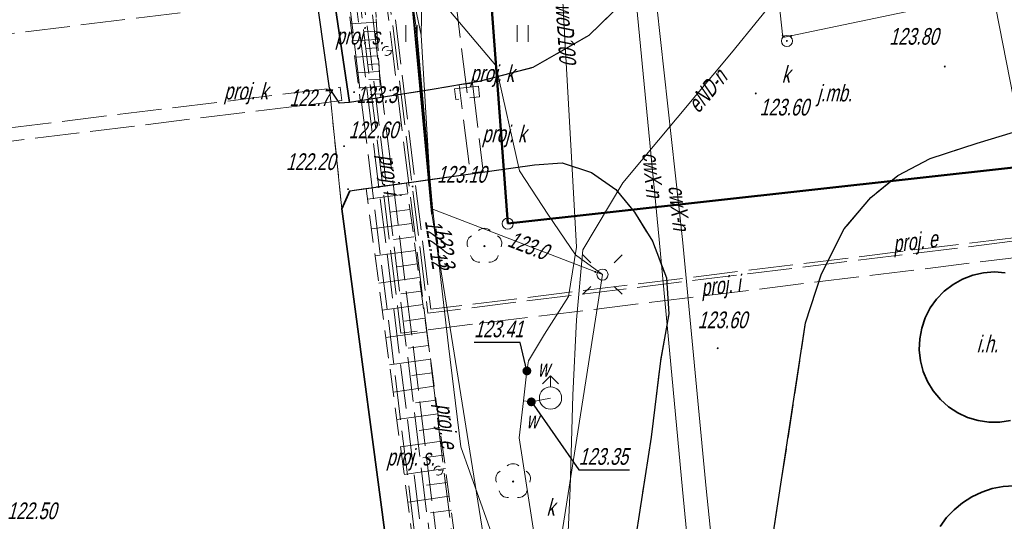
# Model space of a CAD drawing. Extents: x 7463256 to 7464485, y 5957341 to 5958260.
# Tile 9 of 256: x 7463279 to 7463323, y 5957462 to 5957484. Entities that reach past the tile are written whole.
import ezdxf
from ezdxf.enums import TextEntityAlignment as Align

# ---------------------------------------------------------------- set-up
doc = ezdxf.new("R2010")
doc.units = 0
doc.header["$MEASUREMENT"] = 0
for name, pattern in [('1.5_0.5', [2, 1.5, -0.5]), ('l219_500', [0]), ('mz1.0_0.5', [1.5, 1, -0.5]), ('mz1.25_0.5', [1.75, 1.25, -0.5]), ('mz2.0_0.5', [2.5, 2, -0.5])]:
    doc.linetypes.add(name, pattern=pattern)
doc.layers.get('0').update_dxf_attribs({"color": 2, "linetype": 'CONTINUOUS', "lineweight": 5})
for name, color, linetype in [('000 Inne (niezydentyfikowane)', 7, 'CONTINUOUS'), ('202-Punkt graniczny stabilizowany trwale', 7, 'CONTINUOUS'), ('219-Linia granicy', 7, 'CONTINUOUS'), ('drzewo liściaste (punkt)', 7, 'CONTINUOUS'), ('hydrant (punkt)', 7, 'CONTINUOUS'), ('inna budowla hydrotechniczna (powierzchnia)', 7, 'CONTINUOUS'), ('inna budowla hydrotechniczna (powierzchnia)-Atr17', 7, 'CONTINUOUS'), ('jezdnia (powierzchnia)', 7, 'CONTINUOUS'), ('jezdnia (powierzchnia)-Atr17', 7, 'CONTINUOUS'), ('krawężnik (linia)', 7, 'CONTINUOUS'), ('latarnia na słupie lub maszcie (punkt)', 7, 'CONTINUOUS'), ('ogrodzenie trwałe (linia)', 7, 'CONTINUOUS'), ('plac (powierzchnia)', 7, 'CONTINUOUS'), ('przewód ciepłowniczy (linia)', 7, 'CONTINUOUS'), ('przewód ciepłowniczy (linia)-Atr1', 7, 'CONTINUOUS'), ('przewód ciepłowniczy - projektowany lub w budowie (linia) - ob. projektowany', 7, 'CONTINUOUS'), ('przewód elektroenergetyczny (linia)', 7, 'CONTINUOUS'), ('przewód elektroenergetyczny (linia)-Atr1', 7, 'CONTINUOUS'), ('przewód elektroenergetyczny - projektowany lub w budowie (linia) - ob. projektowany', 7, 'CONTINUOUS'), ('przewód elektroenergetyczny - projektowany lub w budowie (linia) - ob. projektowany-Atr1', 7, 'CONTINUOUS'), ('przewód inny - projektowany lub w budowie (linia) - ob. projektowany', 7, 'CONTINUOUS'), ('przewód inny - projektowany lub w budowie (linia) - ob. projektowany-Atr1', 7, 'CONTINUOUS'), ('przewód kanalizacyjny (linia)', 7, 'CONTINUOUS'), ('przewód kanalizacyjny - projektowany lub w budowie (linia) - ob. projektowany', 7, 'CONTINUOUS'), ('przewód telekomunikacyjny (linia)', 7, 'CONTINUOUS'), ('przewód wodociągowy (linia)', 7, 'CONTINUOUS'), ('przewód wodociągowy (linia)-Atr1', 7, 'CONTINUOUS'), ('punkt o określonej wysokości (sieć elektroenergetyczna)', 7, 'CONTINUOUS'), ('punkt o określonej wysokości (sieć elektroenergetyczna)-Atr2', 7, 'CONTINUOUS'), ('punkt o określonej wysokości (sieć kanalizacyjna)', 7, 'CONTINUOUS'), ('punkt o określonej wysokości (sieć telekomunikacyjna)', 7, 'CONTINUOUS'), ('punkt o określonej wysokości (sieć telekomunikacyjna)-Atr2', 7, 'CONTINUOUS'), ('punkt o określonej wysokości (sieć wodociągowa)', 7, 'CONTINUOUS'), ('punkt o określonej wysokości (sieć wodociągowa)-Atr2', 7, 'CONTINUOUS'), ('punkt wysokościowy naturalny', 7, 'CONTINUOUS'), ('punkt wysokościowy naturalny-Atr2', 7, 'CONTINUOUS'), ('punkt wysokościowy sztuczny', 7, 'CONTINUOUS'), ('punkt wysokościowy sztuczny-Atr2', 7, 'CONTINUOUS'), ('rura ochronna - przewód elektroenergetyczny (linia)', 7, 'CONTINUOUS'), ('rura ochronna - przewód telekomunikacyjny (linia)', 7, 'CONTINUOUS'), ('skarpa nieumocniona (powierzchnia)', 7, 'CONTINUOUS'), ('studzienka okrągła - przewód kanalizacyjny (punkt)', 7, 'CONTINUOUS'), ('studzienka okrągła - przewód kanalizacyjny (punkt)-Atr17', 7, 'CONTINUOUS'), ('słup (punkt)', 7, 'CONTINUOUS'), ('słup lub maszt - projektowany lub w budowie (punkt) - ob. projektowany', 7, 'CONTINUOUS'), ('słup lub maszt - projektowany lub w budowie (punkt) - ob. projektowany-Atr17', 7, 'CONTINUOUS'), ('trawnik (powierzchnia)', 7, 'CONTINUOUS'), ('trawnik (powierzchnia) - symbol', 7, 'CONTINUOUS'), ('urządzenie techniczne projektowane lub w budowie (sieć kanalizacyjna) - powierzchnia - ob. projektowany', 7, 'CONTINUOUS'), ('urządzenie techniczne projektowane lub w budowie (sieć kanalizacyjna) - powierzchnia - ob. projektowany-Atr17', 7, 'CONTINUOUS'), ('zasuwa - siec wodociągowa (punkt)', 7, 'CONTINUOUS'), ('zasuwa - siec wodociągowa (punkt)-Atr17', 7, 'CONTINUOUS')]:
    doc.layers.add(name, color=color, linetype=linetype)
doc.styles.get("Standard").update_dxf_attribs({"font": 'txt', "width": 0.75})
doc.linetypes.add('902-500', pattern='A,3.75,0,[1,ksztalty.shx,S=0.5,R=0,X=0,Y=0],3.75', length=7.5)

# ---------------------------------------------------------------- blocks, each defined once
blk = doc.blocks.new('PW02')
at = {"linetype": 'Continuous', "lineweight": 13}
h = blk.add_hatch(color=0, dxfattribs=at)
edge = h.paths.add_edge_path()
edge.add_arc((0, 0), 0.045, 0, 360)
blk = doc.blocks.new('PW01')
at = {"linetype": 'Continuous', "lineweight": 13}
h = blk.add_hatch(color=0, dxfattribs=at)
edge = h.paths.add_edge_path()
edge.add_arc((0, 0), 0.045, 0, 360)
blk = doc.blocks.new('OP021')
at = {"linetype": 'Continuous', "lineweight": 13}
h = blk.add_hatch(color=0, dxfattribs=at)
edge = h.paths.add_edge_path()
edge.add_arc((0, 0), 0.05, 0, 360)
at = {"color": 0, "linetype": 'Continuous', "lineweight": 13}
for centre, start, end in [((-0.38, 0.124), 121.308, 202.548), ((0, 0.4), 49.272, 130.728), ((0.38, 0.124), 337.452, 58.692), ((-0.235, -0.324), 193.221, 274.871), ((0.235, -0.324), 265.129, 346.779)]:
    blk.add_arc(centre, 0.4, start, end, dxfattribs=at)
blk = doc.blocks.new('US25')
at = {"linetype": 'Continuous', "lineweight": 0}
h = blk.add_hatch(color=0, dxfattribs=at)
edge = h.paths.add_edge_path()
edge.add_arc((0, 0), 0.2, 0, 360)
blk = doc.blocks.new('US02')
at = {"color": 0, "linetype": 'Continuous', "lineweight": 13}
for p, q in [((0, 1), (-0.353, 0.647)), ((0, 0.5), (0, 1)), ((0, 1), (0.354, 0.647))]:
    blk.add_line(p, q, dxfattribs=at)
blk.add_circle((0, 0), 0.5, dxfattribs=at)
blk = doc.blocks.new('SM04')
at = {"color": 0, "linetype": 'Continuous', "lineweight": 13}
blk.add_circle((0, 0), 0.25, dxfattribs=at)
blk = doc.blocks.new('SM011')
at = {"color": 0, "linetype": 'Continuous', "lineweight": 13}
for p, q in [((-0.53, 0.531), (-0.883, 0.884)), ((0.531, 0.531), (0.884, 0.884)), ((-0.53, -0.53), (-0.883, -0.883)), ((0.531, -0.53), (0.884, -0.883))]:
    blk.add_line(p, q, dxfattribs=at)
blk = doc.blocks.new('US15')
at = {"color": 0, "linetype": 'Continuous', "lineweight": 13}
blk.add_circle((0, 0), 0.25, dxfattribs=at)
blk = doc.blocks.new('TU04')
at = {"color": 0, "linetype": 'Continuous', "lineweight": 13}
for p, q in [((0, 0), (0, 0.75)), ((0.5, 0), (0.5, 0.75))]:
    blk.add_line(p, q, dxfattribs=at)
blk = doc.blocks.new('US01P')
at = {"color": 0, "linetype": 'Continuous', "lineweight": 13}
for points in [[(0.082, 0.181), (0.072, 0.186), (0.034, 0.197), (-0.006, 0.2), (-0.046, 0.194), (-0.084, 0.182), (-0.118, 0.161), (-0.148, 0.135), (-0.172, 0.103), (-0.189, 0.066), (-0.198, 0.028), (-0.2, -0.001)], [(-0.082, -0.182), (-0.061, -0.191), (-0.022, -0.199), (0.018, -0.199), (0.057, -0.192), (0.094, -0.177), (0.127, -0.155), (0.155, -0.126), (0.177, -0.093), (0.192, -0.056), (0.199, -0.016), (0.2, 0)]]:
    blk.add_lwpolyline(points, dxfattribs=at)
blk = doc.blocks.new('202')
at = {"color": 0, "linetype": 'Continuous', "lineweight": 0}
blk.add_circle((0, 0), 0.25, dxfattribs=at)

msp = doc.modelspace()

# ---------------------------------------------------------------- linework, layer by layer
at = {"layer": '000 Inne (niezydentyfikowane)', "color": 7, "linetype": 'Continuous', "lineweight": 13}
for p, q in [((7463294.68, 5957484.26), (7463293.52, 5957484.19)), ((7463294.7, 5957483.86), (7463294.13, 5957483.83)), ((7463294.72, 5957483.48), (7463293.61, 5957483.42)), ((7463294.74, 5957483.11), (7463294.2, 5957483.08)), ((7463294.76, 5957482.75), (7463293.71, 5957482.69)), ((7463294.8, 5957482.04), (7463293.79, 5957481.99)), ((7463294.78, 5957482.39), (7463294.27, 5957482.36)), ((7463294.82, 5957481.7), (7463294.33, 5957481.68)), ((7463294.84, 5957481.37), (7463293.88, 5957481.32)), ((7463294.86, 5957481.05), (7463294.39, 5957481.02)), ((7463296.09, 5957476.55), (7463294.27, 5957476.31)), ((7463296.18, 5957475.85), (7463295.28, 5957475.73)), ((7463296.27, 5957475.22), (7463294.45, 5957474.98)), ((7463296.35, 5957474.61), (7463295.44, 5957474.49)), ((7463296.44, 5957474), (7463294.61, 5957473.76)), ((7463296.52, 5957473.4), (7463295.61, 5957473.27)), ((7463296.6, 5957472.79), (7463294.78, 5957472.54)), ((7463296.69, 5957472.18), (7463295.77, 5957472.05)), ((7463296.77, 5957471.57), (7463294.94, 5957471.32)), ((7463296.85, 5957470.96), (7463295.94, 5957470.83)), ((7463296.94, 5957470.35), (7463295.1, 5957470.1)), ((7463297.02, 5957469.74), (7463296.1, 5957469.61)), ((7463297.1, 5957469.12), (7463295.26, 5957468.87)), ((7463297.19, 5957468.51), (7463296.27, 5957468.38)), ((7463297.27, 5957467.9), (7463295.43, 5957467.64)), ((7463297.36, 5957467.28), (7463296.43, 5957467.16)), ((7463297.44, 5957466.67), (7463295.59, 5957466.41)), ((7463297.52, 5957466.05), (7463296.6, 5957465.92)), ((7463297.61, 5957465.43), (7463295.75, 5957465.18)), ((7463297.69, 5957464.81), (7463296.76, 5957464.69)), ((7463297.78, 5957464.2), (7463295.92, 5957463.94)), ((7463297.86, 5957463.58), (7463296.93, 5957463.45)), ((7463297.95, 5957462.96), (7463296.08, 5957462.7)), ((7463298.03, 5957462.34), (7463297.1, 5957462.21))]:
    msp.add_line(p, q, dxfattribs=at)
at = {"layer": '219-Linia granicy', "color": 3, "linetype": 'l219_500', "lineweight": 50, "flags": 128}
for points in [[(7463300.58, 5957475.21), (7463298.37, 5957504.88)], [(7463373.25, 5957483.26), (7463300.58, 5957475.21)]]:
    msp.add_lwpolyline(points, dxfattribs=at)
at = {"layer": 'inna budowla hydrotechniczna (powierzchnia)', "color": 7, "linetype": 'Continuous', "lineweight": 35, "flags": 128}
for points in [[(7463323.19, 5957466.36), (7463322.71, 5957466.29), (7463322.21, 5957466.29), (7463321.73, 5957466.36), (7463321.25, 5957466.5), (7463320.81, 5957466.71), (7463320.39, 5957466.98), (7463320.03, 5957467.31), (7463319.71, 5957467.69), (7463319.45, 5957468.11), (7463319.26, 5957468.57), (7463319.14, 5957469.05), (7463319.08, 5957469.54), (7463319.1, 5957470.03), (7463319.19, 5957470.51), (7463319.35, 5957470.98), (7463319.57, 5957471.42), (7463319.86, 5957471.82), (7463320.2, 5957472.18), (7463320.6, 5957472.48), (7463321.03, 5957472.72), (7463321.49, 5957472.9), (7463321.97, 5957473), (7463322.46, 5957473.04), (7463322.95, 5957473)], [(7463320.02, 5957461.6), (7463320.31, 5957462), (7463320.65, 5957462.35), (7463321.03, 5957462.67), (7463321.45, 5957462.93), (7463321.89, 5957463.14), (7463322.36, 5957463.3), (7463322.85, 5957463.39), (7463323.34, 5957463.42), (7463323.83, 5957463.39), (7463324.32, 5957463.3), (7463324.79, 5957463.14), (7463325.23, 5957462.93), (7463325.65, 5957462.67), (7463326.03, 5957462.35), (7463326.37, 5957462), (7463326.66, 5957461.6)]]:
    msp.add_lwpolyline(points, dxfattribs=at)
at = {"layer": 'jezdnia (powierzchnia)', "color": 7, "linetype": '1.5_0.5', "lineweight": 18, "flags": 128}
msp.add_lwpolyline([(7463317.15, 5957348.145), (7463316.98, 5957349.48), (7463316.09, 5957356.08), (7463314.64, 5957367.19), (7463312.31, 5957384.69), (7463310.67, 5957397.23), (7463309.43, 5957406.17), (7463308.8, 5957411.03), (7463306.95, 5957425.69), (7463305.51, 5957436.41), (7463304.26, 5957446.16), (7463304.38, 5957447.86), (7463305.82, 5957457.8), (7463307.03, 5957465.62), (7463307.44, 5957469.04), (7463307.82, 5957471.16), (7463307.71, 5957472.78), (7463307.08, 5957474.42), (7463306.28, 5957475.73), (7463305.44, 5957476.74), (7463304.35, 5957477.51), (7463303.02, 5957477.94), (7463301.78, 5957477.85), (7463293.48, 5957476.69), (7463293.12, 5957475.87), (7463292.56, 5957481.3), (7463293.01, 5957480.62), (7463293.46, 5957480.66), (7463297.18, 5957481.24), (7463299.29, 5957481.6), (7463301.7, 5957482.22), (7463304.23, 5957483.67), (7463305.89, 5957485.29), (7463306.79, 5957486.78), (7463307.25, 5957488.46), (7463307.52, 5957491.77), (7463307.44, 5957494.14), (7463307.2, 5957496.1), (7463306.84, 5957497.89), (7463306.28, 5957499.68), (7463304.95, 5957501.72), (7463303.39, 5957503.29), (7463301.53, 5957504.45), (7463299.2, 5957504.96), (7463293.5, 5957504.96), (7463293.07, 5957515.5), (7463293.78, 5957515.59), (7463293.5, 5957520.58), (7463297.97, 5957520.69), (7463298.86, 5957516.34), (7463313.8, 5957518.19), (7463320.35, 5957513.68), (7463324.83, 5957514.29), (7463326.27, 5957514.95), (7463327.24, 5957515.82), (7463327.78, 5957516.85), (7463328.17, 5957518.13), (7463328.22, 5957519.49), (7463327.98, 5957520.49), (7463334.04, 5957522.29), (7463334.26, 5957521.17), (7463334.47, 5957515.53), (7463334.96, 5957509.14), (7463331.86, 5957508.71), (7463328.98, 5957507.82), (7463326.23, 5957506.61), (7463322.8, 5957504.55), (7463320.49, 5957503.06), (7463317.44, 5957500.73), (7463314.91, 5957498.4), (7463313.52, 5957495), (7463313.56, 5957493.1), (7463314.2, 5957490.79), (7463314.69, 5957489.82), (7463315.66, 5957488.74), (7463317.14, 5957487.49), (7463318.24, 5957486.71), (7463319.58, 5957486.11), (7463320.96, 5957485.64), (7463322.31, 5957485.45), (7463323.85, 5957485.64), (7463350.52, 5957491.84), (7463365.92, 5957495.63), (7463369.89, 5957497.05), (7463375.06, 5957499.48), (7463379.1, 5957502.37), (7463379.18, 5957503.49), (7463388.59, 5957504.66), (7463393.52, 5957467.87), (7463387.09, 5957467.63), (7463385.7, 5957467.02), (7463384.19, 5957464.97), (7463383.43, 5957463.28), (7463383.02, 5957461.27), (7463383.11, 5957459.02), (7463384.02, 5957454.15), (7463384.17, 5957452.74), (7463384.79, 5957451.42), (7463385.69, 5957450.45), (7463386.94, 5957449.82), (7463388.48, 5957449.44), (7463390.22, 5957449.36), (7463392.13, 5957449.46), (7463395.46, 5957449.91), (7463399.79, 5957419.5), (7463393.78, 5957418.91), (7463391.05, 5957417.47), (7463389.36, 5957415.11), (7463389.25, 5957413.55), (7463389.75, 5957410.62), (7463390.28, 5957406.09), (7463390.42, 5957406.11), (7463392.05, 5957393.37), (7463397.04, 5957394.01), (7463400.808, 5957364.642)], dxfattribs=at)
msp.add_lwpolyline([(7463375.59, 5957465.6), (7463375.73, 5957465.68), (7463376, 5957466.14), (7463376.26, 5957466.59), (7463375.39, 5957472.75), (7463374.86, 5957474.3), (7463374.23, 5957475.32), (7463373.98, 5957475.74), (7463372.86, 5957476.61), (7463371.43, 5957477.24), (7463369.91, 5957477.38), (7463365.83, 5957476.87), (7463363.99, 5957476.82), (7463363, 5957477.7), (7463339.85, 5957474.62), (7463339.89, 5957473.76), (7463338.06, 5957473.52), (7463337.52, 5957475.02), (7463336.55, 5957476.63), (7463335.56, 5957477.84), (7463334.28, 5957478.9), (7463332.73, 5957479.62), (7463331.04, 5957480.28), (7463329.5, 5957480.49), (7463327.86, 5957480.47), (7463325.45, 5957479.97), (7463321.68, 5957478.83), (7463319.57, 5957478.13), (7463318.12, 5957477.37), (7463316.9, 5957476.38), (7463315.71, 5957474.97), (7463314.68, 5957472.96), (7463313.97, 5957470.75), (7463312.01, 5957457.92), (7463312.13, 5957456.21), (7463312.57, 5957454.79), (7463313.52, 5957453.22), (7463315.11, 5957451.81), (7463316.9, 5957450.7), (7463318.88, 5957449.97), (7463320.44, 5957449.75), (7463343.22, 5957453.05), (7463344.02, 5957453.38), (7463344.62, 5957453.87), (7463345.05, 5957454.55), (7463345.08, 5957455.64), (7463347.32, 5957455.93), (7463347.88, 5957454.72), (7463348.48, 5957454.28), (7463349.2, 5957454.03), (7463350.15, 5957454.04), (7463364.53, 5957455.92), (7463365.43, 5957456.47), (7463366.14, 5957457.23), (7463366.41, 5957458.39), (7463366.01, 5957461.43), (7463367.69, 5957461.66), (7463369.83, 5957461.97), (7463371.04, 5957462.12), (7463375.97, 5957462.79)], close=True, dxfattribs=at)
at = {"layer": 'krawężnik (linia)', "color": 7, "linetype": 'Continuous', "lineweight": 25, "flags": 128}
for points in [[(7463299.2, 5957504.96), (7463301.53, 5957504.45), (7463303.39, 5957503.29), (7463304.95, 5957501.72), (7463306.28, 5957499.68), (7463306.84, 5957497.89), (7463307.2, 5957496.1), (7463307.44, 5957494.14), (7463307.52, 5957491.77), (7463307.25, 5957488.46), (7463306.79, 5957486.78), (7463305.89, 5957485.29), (7463304.23, 5957483.67), (7463301.7, 5957482.22), (7463299.29, 5957481.6), (7463297.18, 5957481.24), (7463293.46, 5957480.66), (7463293.01, 5957480.62), (7463292.56, 5957481.3), (7463291.12, 5957491.47)], [(7463312.01, 5957457.92), (7463313.97, 5957470.75), (7463314.68, 5957472.96), (7463315.71, 5957474.97), (7463316.9, 5957476.38), (7463318.12, 5957477.37), (7463319.57, 5957478.13), (7463321.68, 5957478.83), (7463325.45, 5957479.97), (7463327.86, 5957480.47), (7463329.5, 5957480.49), (7463331.04, 5957480.28), (7463332.73, 5957479.62), (7463334.28, 5957478.9), (7463335.56, 5957477.84), (7463336.55, 5957476.63), (7463337.52, 5957475.02), (7463338.06, 5957473.52)], [(7463293.48, 5957476.69), (7463301.78, 5957477.85), (7463303.02, 5957477.94), (7463304.35, 5957477.51), (7463305.44, 5957476.74), (7463306.28, 5957475.73), (7463307.08, 5957474.42), (7463307.71, 5957472.78), (7463307.82, 5957471.16), (7463307.44, 5957469.04), (7463307.03, 5957465.62), (7463305.82, 5957457.8), (7463304.38, 5957447.86), (7463304.26, 5957446.16), (7463305.51, 5957436.41), (7463306.95, 5957425.69), (7463308.8, 5957411.03), (7463309.43, 5957406.17), (7463310.67, 5957397.23), (7463312.31, 5957384.69), (7463314.64, 5957367.19), (7463316.09, 5957356.08), (7463316.98, 5957349.48), (7463317.15, 5957348.145)]]:
    msp.add_lwpolyline(points, dxfattribs=at)
at = {"layer": 'ogrodzenie trwałe (linia)', "color": 7, "linetype": '902-500', "lineweight": 35, "flags": 128}
for points in [[(7463259.038, 5957539.508), (7463265.53, 5957540.43), (7463276.79, 5957541.87), (7463284.01, 5957542.8), (7463285.55, 5957540.27), (7463288.39, 5957517.12), (7463291.04, 5957495.52), (7463292.47, 5957487.34), (7463293.46, 5957480.66)], [(7463293.48, 5957476.69), (7463293.12, 5957475.87), (7463302.41, 5957406.01), (7463310.355, 5957346.805)]]:
    msp.add_lwpolyline(points, dxfattribs=at)
at = {"layer": 'plac (powierzchnia)', "color": 7, "linetype": '1.5_0.5', "lineweight": 18, "flags": 128}
msp.add_lwpolyline([(7463259.037, 5957539.509), (7463265.53, 5957540.43), (7463276.79, 5957541.87), (7463284.01, 5957542.8), (7463285.55, 5957540.27), (7463288.39, 5957517.12), (7463291.04, 5957495.52), (7463291.12, 5957491.47), (7463292.56, 5957481.3), (7463293.12, 5957475.87), (7463297.71, 5957441.33), (7463293.16, 5957440.73), (7463292.03, 5957440.58), (7463278.43, 5957438.81), (7463269.987, 5957437.759)], dxfattribs=at)
at = {"layer": 'przewód ciepłowniczy (linia)', "color": 212, "linetype": 'Continuous', "lineweight": 18, "flags": 128}
for points in [[(7463335.71, 5957456.99), (7463325.02, 5957455.55), (7463310.5, 5957453.6), (7463309.5, 5957463.31), (7463308.44, 5957474.49), (7463307.12, 5957486.49), (7463306.76, 5957489.98), (7463306.67, 5957490.93), (7463306.12, 5957497.19)], [(7463305.42, 5957496.21), (7463306.25, 5957486.3), (7463307.38, 5957474.49), (7463308.43, 5957463.26), (7463309.47, 5957452.51), (7463325.19, 5957454.51), (7463335.85, 5957455.96)]]:
    msp.add_lwpolyline(points, dxfattribs=at)
at = {"layer": 'przewód ciepłowniczy - projektowany lub w budowie (linia) - ob. projektowany', "color": 212, "linetype": 'mz2.0_0.5', "lineweight": 18, "flags": 128}
for points in [[(7463359.07, 5957395.24), (7463306.85, 5957388.83), (7463306.74, 5957388.83), (7463306.62, 5957388.85), (7463306.51, 5957388.89), (7463306.41, 5957388.95), (7463306.32, 5957389.03), (7463306.26, 5957389.13), (7463306.21, 5957389.24), (7463306.18, 5957389.35), (7463292.99, 5957496.84), (7463292.95, 5957497.02), (7463292.88, 5957497.18), (7463292.77, 5957497.32), (7463292.65, 5957497.44), (7463292.5, 5957497.54), (7463292.33, 5957497.6), (7463292.16, 5957497.63), (7463291.98, 5957497.63), (7463287.47, 5957497.07), (7463287.35, 5957497.07), (7463287.23, 5957497.09), (7463287.12, 5957497.13), (7463287.02, 5957497.2), (7463286.94, 5957497.28), (7463286.87, 5957497.37), (7463286.82, 5957497.48), (7463286.8, 5957497.6), (7463284.26, 5957518.24), (7463284.22, 5957518.41), (7463284.15, 5957518.57), (7463284.05, 5957518.72), (7463283.92, 5957518.84), (7463283.78, 5957518.93), (7463283.61, 5957519), (7463283.44, 5957519.03), (7463283.26, 5957519.02), (7463279.09, 5957518.51)], [(7463359.1, 5957394.94), (7463306.89, 5957388.53), (7463306.71, 5957388.53), (7463306.54, 5957388.56), (7463306.37, 5957388.62), (7463306.23, 5957388.72), (7463306.1, 5957388.84), (7463306, 5957388.98), (7463305.93, 5957389.14), (7463305.89, 5957389.31), (7463292.69, 5957496.81), (7463292.66, 5957496.92), (7463292.61, 5957497.03), (7463292.55, 5957497.13), (7463292.46, 5957497.21), (7463292.36, 5957497.27), (7463292.25, 5957497.31), (7463292.14, 5957497.33), (7463292.02, 5957497.33), (7463287.5, 5957496.78), (7463287.33, 5957496.77), (7463287.15, 5957496.8), (7463286.99, 5957496.86), (7463286.84, 5957496.96), (7463286.71, 5957497.08), (7463286.61, 5957497.23), (7463286.54, 5957497.39), (7463286.5, 5957497.56), (7463283.97, 5957518.2), (7463283.94, 5957518.32), (7463283.89, 5957518.43), (7463283.82, 5957518.52), (7463283.74, 5957518.6), (7463283.64, 5957518.67), (7463283.53, 5957518.71), (7463283.41, 5957518.73), (7463283.3, 5957518.73), (7463279.13, 5957518.21)], [(7463279.18, 5957517.77), (7463282.71, 5957518.2), (7463282.88, 5957518.2), (7463283.06, 5957518.17), (7463283.22, 5957518.11), (7463283.37, 5957518.02), (7463283.5, 5957517.89), (7463283.6, 5957517.75), (7463283.67, 5957517.59), (7463283.71, 5957517.42), (7463286.24, 5957496.77), (7463286.27, 5957496.66), (7463286.32, 5957496.55), (7463286.39, 5957496.45), (7463286.47, 5957496.37), (7463286.57, 5957496.31), (7463286.68, 5957496.27), (7463286.8, 5957496.25), (7463286.91, 5957496.25), (7463291.43, 5957496.8), (7463291.61, 5957496.81), (7463291.78, 5957496.78), (7463291.94, 5957496.71), (7463292.09, 5957496.62), (7463292.22, 5957496.5), (7463292.32, 5957496.35), (7463292.39, 5957496.19), (7463292.43, 5957496.02), (7463305.63, 5957388.53), (7463305.66, 5957388.41), (7463305.7, 5957388.31), (7463305.77, 5957388.21), (7463305.86, 5957388.13), (7463305.96, 5957388.06), (7463306.07, 5957388.02), (7463306.18, 5957388), (7463306.3, 5957388.01), (7463359.16, 5957394.49)], [(7463279.22, 5957517.47), (7463282.74, 5957517.9), (7463282.86, 5957517.91), (7463282.98, 5957517.89), (7463283.09, 5957517.84), (7463283.19, 5957517.78), (7463283.27, 5957517.7), (7463283.34, 5957517.6), (7463283.39, 5957517.5), (7463283.41, 5957517.38), (7463285.95, 5957496.74), (7463285.99, 5957496.56), (7463286.06, 5957496.4), (7463286.16, 5957496.26), (7463286.29, 5957496.14), (7463286.44, 5957496.04), (7463286.6, 5957495.98), (7463286.77, 5957495.95), (7463286.95, 5957495.95), (7463291.47, 5957496.51), (7463291.58, 5957496.51), (7463291.7, 5957496.49), (7463291.81, 5957496.45), (7463291.91, 5957496.38), (7463291.99, 5957496.3), (7463292.06, 5957496.21), (7463292.11, 5957496.1), (7463292.13, 5957495.98), (7463305.33, 5957388.49), (7463305.37, 5957388.32), (7463305.44, 5957388.16), (7463305.54, 5957388.01), (7463305.67, 5957387.89), (7463305.82, 5957387.8), (7463305.99, 5957387.73), (7463306.16, 5957387.7), (7463306.34, 5957387.71), (7463359.2, 5957394.2)]]:
    msp.add_lwpolyline(points, dxfattribs=at)
at = {"layer": 'przewód elektroenergetyczny (linia)', "color": 1, "linetype": 'Continuous', "lineweight": 18, "flags": 128}
for points in [[(7463290.81, 5957524.64), (7463291.2, 5957520.97), (7463292.05, 5957519.06), (7463292.39, 5957516.55), (7463293.51, 5957516.02), (7463293.7, 5957515.66), (7463294.64, 5957504.33), (7463295.15, 5957500.98), (7463295.62, 5957495.87), (7463295.97, 5957491.66), (7463296.1, 5957490.22), (7463295.48, 5957489.42), (7463296.69, 5957483.68), (7463297.1, 5957476.72), (7463297.91, 5957469.72), (7463298.47, 5957465.18), (7463300.9, 5957458.35)], [(7463294.62, 5957502.71), (7463296.02, 5957495.15), (7463296.82, 5957491.18), (7463296.69, 5957483.68)], [(7463264.415, 5957489.54), (7463267.4, 5957489.88), (7463277.12, 5957491.1), (7463281.47, 5957491.68), (7463291.03, 5957492.82), (7463295.97, 5957487.16), (7463300.04, 5957482.32), (7463301.1, 5957477.58), (7463302.41, 5957475.59), (7463303.63, 5957473.81), (7463304.84, 5957472.92)], [(7463303.95, 5957474.04), (7463305.76, 5957477.05), (7463310.64, 5957482.89), (7463313.12, 5957485.96), (7463315.61, 5957488.99), (7463319.02, 5957489.48), (7463319.1, 5957489.86)], [(7463314.212, 5957347.566), (7463312.82, 5957357.43), (7463312.3, 5957360.5), (7463310.67, 5957369.99), (7463309.48, 5957381.5), (7463307.19, 5957400.27), (7463303.94, 5957424.48), (7463301.29, 5957449), (7463302.21, 5957458.6), (7463302.98, 5957461.07), (7463304.84, 5957472.92), (7463297.16, 5957475.88), (7463297.16, 5957476.1), (7463296.46, 5957484.03), (7463296.1, 5957486.56), (7463295.48, 5957489.42)], [(7463297.1, 5957476.72), (7463296.69, 5957483.68)], [(7463302.96, 5957449.96), (7463302.96, 5957454.46), (7463303.17, 5957458.78), (7463303.39, 5957463.31), (7463303.5, 5957467.5), (7463303.67, 5957470.88), (7463303.95, 5957474.04)]]:
    msp.add_lwpolyline(points, dxfattribs=at)
at = {"layer": 'przewód elektroenergetyczny - projektowany lub w budowie (linia) - ob. projektowany', "color": 1, "linetype": 'mz2.0_0.5', "lineweight": 18, "flags": 128}
for points in [[(7463277.28, 5957533.25), (7463278.27, 5957533.37), (7463289.59, 5957526.58), (7463290.19, 5957521.65), (7463292.14, 5957505.77), (7463292.34, 5957504.12), (7463292.85, 5957503.73), (7463294.05, 5957493.92), (7463295.39, 5957483), (7463297.71, 5957464.14), (7463299.42, 5957450.18), (7463296.24, 5957449.79), (7463284.33, 5957448.33), (7463272.42, 5957446.87), (7463269.051, 5957446.455)], [(7463277.25, 5957533.55), (7463278.34, 5957533.68), (7463289.87, 5957526.76), (7463292.63, 5957504.28), (7463293.13, 5957503.89), (7463297.12, 5957471.36), (7463342.31, 5957476.91), (7463342.65, 5957474.11)], [(7463277.26, 5957533.4), (7463278.31, 5957533.53), (7463289.73, 5957526.67), (7463292.49, 5957504.2), (7463292.99, 5957503.81), (7463296.99, 5957471.19), (7463342.18, 5957476.74), (7463342.5, 5957474.09)], [(7463295.14, 5957482.97), (7463295.39, 5957483)], [(7463297.71, 5957464.14), (7463297.46, 5957464.11)]]:
    msp.add_lwpolyline(points, dxfattribs=at)
at = {"layer": 'przewód inny - projektowany lub w budowie (linia) - ob. projektowany', "color": 7, "linetype": 'mz2.0_0.5', "lineweight": 18, "flags": 128}
msp.add_lwpolyline([(7463279.16, 5957517.99), (7463282.75, 5957518.43), (7463282.95, 5957518.44), (7463283.14, 5957518.4), (7463283.33, 5957518.33), (7463283.49, 5957518.23), (7463283.63, 5957518.09), (7463283.75, 5957517.93), (7463283.83, 5957517.75), (7463283.87, 5957517.56), (7463286.34, 5957497.41), (7463286.38, 5957497.22), (7463286.46, 5957497.04), (7463286.58, 5957496.88), (7463286.72, 5957496.75), (7463286.88, 5957496.64), (7463287.07, 5957496.57), (7463287.26, 5957496.54), (7463287.46, 5957496.54), (7463291.48, 5957497.04), (7463291.67, 5957497.04), (7463291.87, 5957497.01), (7463292.05, 5957496.94), (7463292.21, 5957496.83), (7463292.36, 5957496.7), (7463292.47, 5957496.54), (7463292.55, 5957496.36), (7463292.59, 5957496.17), (7463295.77, 5957470.29), (7463323.71, 5957473.72), (7463323.83, 5957472.75)], dxfattribs=at)
at = {"layer": 'przewód kanalizacyjny (linia)', "color": 34, "linetype": 'Continuous', "lineweight": 18, "flags": 128}
for points in [[(7463324.01, 5957485.89), (7463312.95, 5957483.57), (7463311.73, 5957494.79), (7463310.28, 5957509.64), (7463288.65, 5957506.55), (7463276.33, 5957504.7)], [(7463321.9, 5957488.12), (7463323.78, 5957478.48)]]:
    msp.add_lwpolyline(points, dxfattribs=at)
at = {"layer": 'przewód kanalizacyjny - projektowany lub w budowie (linia) - ob. projektowany', "color": 34, "linetype": 'mz2.0_0.5', "lineweight": 18, "flags": 128}
msp.add_lwpolyline([(7463298.75, 5957481.09), (7463298.12, 5957486.19), (7463289.86, 5957485.18), (7463265.21, 5957482.147)], dxfattribs=at)
at = {"layer": 'przewód telekomunikacyjny (linia)', "color": 30, "linetype": 'Continuous', "lineweight": 18, "flags": 128}
msp.add_lwpolyline([(7463258.328, 5957546.105), (7463271.85, 5957548.3), (7463282.42, 5957549.31), (7463290.53, 5957548), (7463290.82, 5957531.76), (7463292.77, 5957519.98), (7463291.86, 5957515.67), (7463293.85, 5957503.86), (7463295.85, 5957498.02), (7463295.91, 5957497.44), (7463295.99, 5957496.82), (7463297.13, 5957489.27), (7463296.31, 5957484.77), (7463297.17, 5957475.66), (7463301.12, 5957450.93)], dxfattribs=at)
at = {"layer": 'przewód wodociągowy (linia)', "color": 5, "linetype": 'Continuous', "lineweight": 18, "flags": 128}
for points in [[(7463302.53, 5957492.96), (7463302.83, 5957489.43), (7463303.15, 5957483.5), (7463303.46, 5957477.94), (7463303.67, 5957474.15), (7463303.31, 5957471.93), (7463302.23, 5957470.24), (7463301.51, 5957469.05), (7463301.44, 5957468.59)], [(7463301.44, 5957468.59), (7463301.28, 5957467.24)], [(7463301.28, 5957467.24), (7463301.64, 5957467.2), (7463302.5, 5957467.37)], [(7463301.28, 5957467.24), (7463301.09, 5957465.58), (7463301.93, 5957460.18)]]:
    msp.add_lwpolyline(points, dxfattribs=at)
at = {"layer": 'punkt o określonej wysokości (sieć wodociągowa)-Atr2', "color": 7, "flags": 128}
for points in [[(7463301.44, 5957468.59), (7463301.14, 5957469.87), (7463299.065, 5957469.87)], [(7463301.64, 5957467.2), (7463303.77, 5957464.14), (7463306.053, 5957464.14)]]:
    msp.add_lwpolyline(points, dxfattribs=at)
at = {"layer": 'rura ochronna - przewód elektroenergetyczny (linia)', "color": 1, "linetype": 'Continuous', "lineweight": 35, "flags": 128}
msp.add_lwpolyline([(7463296.46, 5957484.03), (7463297.16, 5957476.1)], dxfattribs=at)
at = {"layer": 'rura ochronna - przewód telekomunikacyjny (linia)', "color": 30, "linetype": 'Continuous', "lineweight": 35, "flags": 128}
msp.add_lwpolyline([(7463296.31, 5957484.77), (7463297.17, 5957475.66)], dxfattribs=at)
at = {"layer": 'skarpa nieumocniona (powierzchnia)', "color": 7, "linetype": 'mz1.25_0.5', "lineweight": 18, "flags": 128}
for points in [[(7463284.46, 5957547.89), (7463289.02, 5957547.93), (7463291.6, 5957547.04), (7463291.97, 5957542.13), (7463293.52, 5957504.64), (7463294.87, 5957480.88), (7463293.95, 5957480.74), (7463288.91, 5957520.83), (7463286.32, 5957541.83), (7463284.44, 5957543.17), (7463258.91, 5957540.68), (7463258.46, 5957544.89), (7463272.57, 5957548.02)], [(7463300.95, 5957440.98), (7463301.39, 5957437.76), (7463304.94, 5957411.66), (7463310.26, 5957372.54), (7463311.12, 5957369.31), (7463312.19, 5957347.17), (7463311.53, 5957347.04), (7463308.71, 5957368.7), (7463308.47, 5957368.65), (7463307.57, 5957372.17), (7463306.46, 5957380.07), (7463299.41, 5957436.63), (7463298.81, 5957441.47), (7463297.25, 5957453.92), (7463294.21, 5957476.79), (7463296.02, 5957477.05)]]:
    msp.add_lwpolyline(points, close=True, dxfattribs=at)
at = {"layer": 'trawnik (powierzchnia)', "color": 7, "linetype": 'mz1.0_0.5', "lineweight": 18, "flags": 128}
msp.add_lwpolyline([(7463301.53, 5957504.45), (7463303.39, 5957503.29), (7463304.95, 5957501.72), (7463306.28, 5957499.68), (7463306.84, 5957497.89), (7463307.2, 5957496.1), (7463307.44, 5957494.14), (7463307.52, 5957491.77), (7463307.25, 5957488.46), (7463306.79, 5957486.78), (7463305.89, 5957485.29), (7463304.23, 5957483.67), (7463301.7, 5957482.22), (7463299.29, 5957481.6), (7463297.18, 5957481.24), (7463294.87, 5957480.88), (7463293.52, 5957504.64), (7463293.5, 5957504.96), (7463299.2, 5957504.96)], close=True, dxfattribs=at)
at = {"layer": 'urządzenie techniczne projektowane lub w budowie (sieć kanalizacyjna) - powierzchnia - ob. projektowany', "color": 34, "linetype": 'mz2.0_0.5', "lineweight": 18, "flags": 128}
for points in [[(7463265.659, 5957477.973), (7463293.05, 5957481.34)], [(7463293.05, 5957481.34), (7463293.12, 5957480.74), (7463265.724, 5957477.377)]]:
    msp.add_lwpolyline(points, dxfattribs=at)
for points in [[(7463298.19, 5957481.27), (7463299.26, 5957481.39), (7463299.31, 5957480.91), (7463298.24, 5957480.79)], [(7463299, 5957481.52), (7463299.48, 5957477.55), (7463298.89, 5957477.48), (7463298.4, 5957481.45)]]:
    msp.add_lwpolyline(points, close=True, dxfattribs=at)

# ---------------------------------------------------------------- block references
at = {"layer": '202-Punkt graniczny stabilizowany trwale', "color": 3, "linetype": 'Continuous', "lineweight": 18}
msp.add_blockref('202', (7463300.58, 5957475.21), dxfattribs=at)
at = {"layer": 'drzewo liściaste (punkt)', "color": 94, "linetype": 'Continuous', "lineweight": 13}
for p in [(7463299.53, 5957474.2), (7463300.82, 5957463.62)]:
    msp.add_blockref('OP021', p, dxfattribs=at)
at = {"layer": 'hydrant (punkt)', "color": 7, "linetype": 'Continuous', "lineweight": 18}
msp.add_blockref('US02', (7463302.5, 5957467.37), dxfattribs=at)
at = {"layer": 'latarnia na słupie lub maszcie (punkt)', "color": 7, "linetype": 'Continuous', "lineweight": 18}
msp.add_blockref('SM011', (7463304.84, 5957472.92), dxfattribs=at)
at = {"layer": 'punkt o określonej wysokości (sieć elektroenergetyczna)', "color": 1, "linetype": 'Continuous', "lineweight": 13}
for p, rotation in [((7463297.17, 5957476.09), 276.601), ((7463304.52, 5957473.04), 338.923)]:
    msp.add_blockref('PW01', p, dxfattribs=dict(at, rotation=rotation))
at = {"layer": 'punkt o określonej wysokości (sieć kanalizacyjna)', "color": 34, "linetype": 'Continuous', "lineweight": 13}
for p in [(7463312.94, 5957483.66), (7463313.13, 5957483.42), (7463313.32, 5957483.65)]:
    msp.add_blockref('PW01', p, dxfattribs=at)
at = {"layer": 'punkt o określonej wysokości (sieć telekomunikacyjna)', "color": 30, "linetype": 'Continuous', "lineweight": 13}
msp.add_blockref('PW01', (7463297.17, 5957475.66), dxfattribs=at)
at = {"layer": 'punkt o określonej wysokości (sieć wodociągowa)', "color": 5, "linetype": 'Continuous', "lineweight": 13}
for p in [(7463301.44, 5957468.59), (7463301.64, 5957467.2)]:
    msp.add_blockref('PW01', p, dxfattribs=at)
at = {"layer": 'punkt wysokościowy naturalny', "color": 7, "linetype": 'Continuous', "lineweight": 13}
for p in [(7463293.67, 5957481.12), (7463295.3, 5957481.2)]:
    msp.add_blockref('PW01', p, dxfattribs=at)
at = {"layer": 'punkt wysokościowy sztuczny', "color": 7, "linetype": 'Continuous', "lineweight": 13}
for p in [(7463320.23, 5957482.27), (7463311.73, 5957481.06), (7463293.22, 5957478.69), (7463293.4, 5957476.76), (7463296.3, 5957476.88), (7463310.02, 5957469.61)]:
    msp.add_blockref('PW02', p, dxfattribs=at)
at = {"layer": 'studzienka okrągła - przewód kanalizacyjny (punkt)', "color": 34, "linetype": 'Continuous', "lineweight": 18}
msp.add_blockref('US15', (7463313.13, 5957483.42), dxfattribs=at)
at = {"layer": 'słup (punkt)', "color": 7, "linetype": 'Continuous', "lineweight": 18, "rotation": 94.59000000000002}
msp.add_blockref('SM04', (7463304.84, 5957472.92), dxfattribs=at)
at = {"layer": 'słup lub maszt - projektowany lub w budowie (punkt) - ob. projektowany', "color": 7, "linetype": 'Continuous', "lineweight": 18}
for p in [(7463295.14, 5957482.97), (7463297.46, 5957464.11)]:
    msp.add_blockref('US01P', p, dxfattribs=at)
at = {"layer": 'trawnik (powierzchnia) - symbol', "color": 7, "linetype": 'Continuous', "lineweight": 18}
for p in [(7463296, 5957483.38), (7463301, 5957483.38)]:
    msp.add_blockref('TU04', p, dxfattribs=at)
at = {"layer": 'zasuwa - siec wodociągowa (punkt)', "color": 7, "linetype": 'Continuous', "lineweight": 13}
for p in [(7463301.44, 5957468.59), (7463301.64, 5957467.2)]:
    msp.add_blockref('US25', p, dxfattribs=at)

# ---------------------------------------------------------------- texts
at = {"layer": 'inna budowla hydrotechniczna (powierzchnia)-Atr17', "color": 7, "oblique": 15, "width": 0.72}
msp.add_text('i.h.', height=0.75, dxfattribs=at).set_placement((7463321.66, 5957469.43))
at = {"layer": 'jezdnia (powierzchnia)-Atr17', "color": 7, "oblique": 15, "width": 0.72}
msp.add_text('j.mb.', height=0.75, dxfattribs=at).set_placement((7463314.49, 5957480.7))
msp.add_text('j.mb.', height=0.75, dxfattribs=at).set_placement((7463314.49, 5957480.7))
msp.add_text('j.mb.', height=0.75, dxfattribs=at).set_placement((7463314.49, 5957480.7))
msp.add_text('j.mb.', height=0.75, dxfattribs=at).set_placement((7463314.49, 5957480.7))
msp.add_text('j.mb.', height=0.75, dxfattribs=at).set_placement((7463314.49, 5957480.7))
at = {"layer": 'przewód ciepłowniczy (linia)-Atr1', "color": 212, "oblique": 15, "width": 0.72}
for rotation, p in [(-84.535, (7463307, 5957478.42)), (-83.723, (7463308.17, 5957476.93))]:
    msp.add_text('cwX-n', height=0.75, rotation=rotation, dxfattribs=at).set_placement(p, align=Align.MIDDLE_LEFT)
at = {"layer": 'przewód elektroenergetyczny (linia)-Atr1', "color": 1, "oblique": 15, "width": 0.72}
msp.add_text('eND-n', height=0.75, rotation=49.83, dxfattribs=at).set_placement((7463309.15, 5957480.13))
at = {"layer": 'przewód elektroenergetyczny - projektowany lub w budowie (linia) - ob. projektowany-Atr1', "color": 1, "oblique": 15, "width": 0.72}
for rotation, p in [(7.002, (7463317.94, 5957473.92)), (277.013, (7463297.35, 5957467.08))]:
    msp.add_text('proj. e', height=0.75, rotation=rotation, dxfattribs=at).set_placement(p)
at = {"layer": 'przewód inny - projektowany lub w budowie (linia) - ob. projektowany-Atr1', "color": 7, "oblique": 15, "width": 0.72}
for rotation, p in [(277.005, (7463294.79, 5957478.27)), (6.999, (7463309.31, 5957471.95))]:
    msp.add_text('proj. i', height=0.75, rotation=rotation, dxfattribs=at).set_placement(p)
at = {"layer": 'przewód wodociągowy (linia)-Atr1', "color": 5, "oblique": 15, "width": 0.72}
msp.add_text('woD100', height=0.75, rotation=273.77, dxfattribs=at).set_placement((7463302.73, 5957485.06))
at = {"layer": 'punkt o określonej wysokości (sieć elektroenergetyczna)-Atr2', "color": 1, "oblique": 15, "width": 0.72}
for s, rotation, p in [('122.3', 276.18, (7463297.29, 5957475.05)), ('123.0', 338.92, (7463300.52, 5957474.21))]:
    msp.add_text(s, height=0.75, rotation=rotation, dxfattribs=at).set_placement(p)
at = {"layer": 'punkt o określonej wysokości (sieć telekomunikacyjna)-Atr2', "color": 30, "oblique": 15, "width": 0.72}
msp.add_text('122.12', height=0.75, rotation=-80.925, dxfattribs=at).set_placement((7463297.22, 5957475.38), align=Align.MIDDLE_LEFT)
at = {"layer": 'punkt o określonej wysokości (sieć wodociągowa)-Atr2', "color": 5, "oblique": 15, "width": 0.72}
for s, p in [('123.41', (7463299.065, 5957469.878)), ('123.35', (7463303.77, 5957464.148))]:
    msp.add_text(s, height=0.75, dxfattribs=at).set_placement(p, align=Align.BOTTOM_LEFT)
at = {"layer": 'punkt wysokościowy naturalny-Atr2', "color": 7, "oblique": 15, "width": 0.72}
for s, p in [('122.7', (7463290.76, 5957480.49)), ('123.3', (7463293.78, 5957480.63))]:
    msp.add_text(s, height=0.75, dxfattribs=at).set_placement(p)
at = {"layer": 'punkt wysokościowy sztuczny-Atr2', "color": 7, "oblique": 15, "width": 0.72}
for s, p in [('123.80', (7463317.73, 5957483.25)), ('123.60', (7463311.9, 5957480.07)), ('122.60', (7463293.43, 5957479.05)), ('122.20', (7463290.61, 5957477.62)), ('123.10', (7463297.4, 5957477.05)), ('123.60', (7463309.12, 5957470.51)), ('122.50', (7463278.07, 5957461.93))]:
    msp.add_text(s, height=0.75, dxfattribs=at).set_placement(p)
at = {"layer": 'studzienka okrągła - przewód kanalizacyjny (punkt)-Atr17', "color": 34, "oblique": 15, "width": 0.72}
for p in [(7463312.9, 5957481.55), (7463302.32, 5957462.09)]:
    msp.add_text('k', height=0.75, dxfattribs=at).set_placement(p)
at = {"layer": 'słup lub maszt - projektowany lub w budowie (punkt) - ob. projektowany-Atr17', "color": 7, "oblique": 15, "width": 0.72}
for p in [(7463292.84, 5957483.26), (7463295.13, 5957464.34)]:
    msp.add_text('proj. s.', height=0.75, dxfattribs=at).set_placement(p)
at = {"layer": 'urządzenie techniczne projektowane lub w budowie (sieć kanalizacyjna) - powierzchnia - ob. projektowany-Atr17', "color": 34, "oblique": 15, "width": 0.72}
for p in [(7463298.89, 5957481.58), (7463287.82, 5957480.79), (7463287.82, 5957480.79), (7463299.43, 5957478.87)]:
    msp.add_text('proj. k', height=0.75, dxfattribs=at).set_placement(p)
at = {"layer": 'zasuwa - siec wodociągowa (punkt)-Atr17', "color": 7, "oblique": 15, "width": 0.72}
for p in [(7463301.92, 5957468.34), (7463301.41, 5957466.01)]:
    msp.add_text('w', height=0.75, dxfattribs=at).set_placement(p)

doc.saveas('drawing.dxf')
